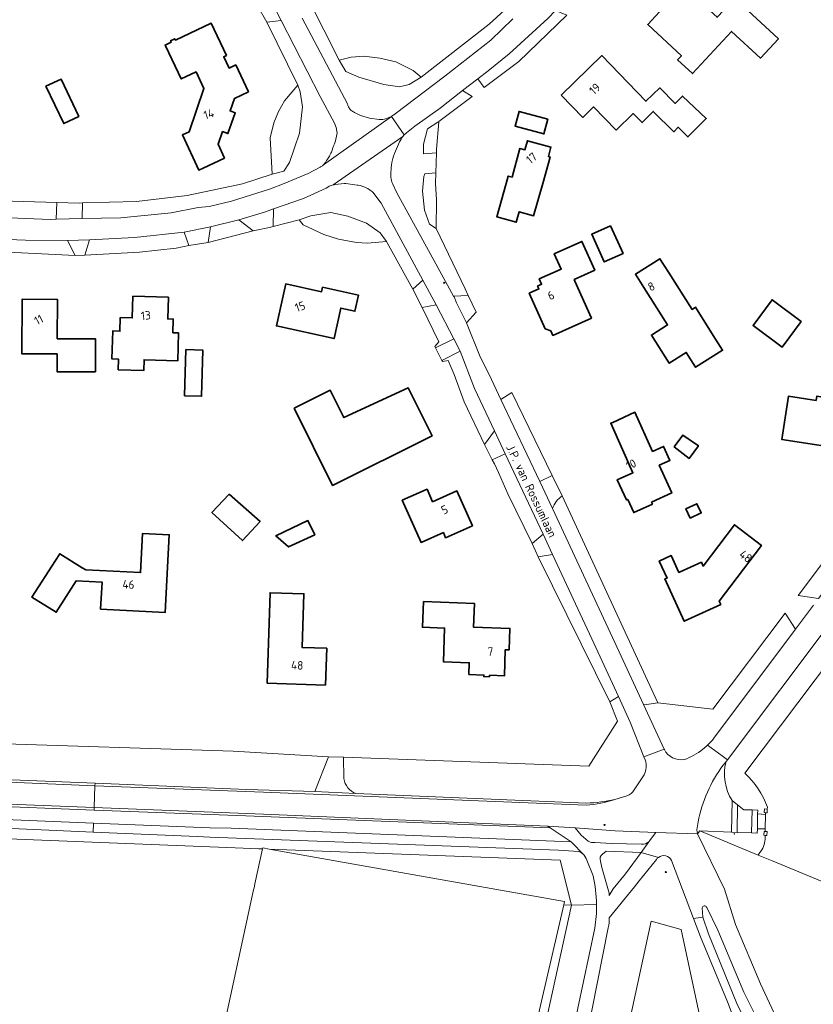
# Model space of a CAD drawing. Header units: metres. Extents: x 140853 to 145288, y 474558 to 480269.
# Tile 91 of 256: x 141549 to 141717, y 477326 to 477535. Entities that reach past the tile are written whole.
import ezdxf
from ezdxf.enums import TextEntityAlignment as Align

# ---------------------------------------------------------------- set-up
doc = ezdxf.new("R2010")
doc.units = ezdxf.units.M
doc.header["$MEASUREMENT"] = 0
for name, color, linetype, lineweight in [('B-WE-GR-BEPLANTING_CULTUUR_BOSPLANTSOEN-G', 90, 'GR-PLANTSOEN', 18), ('B-WE-GR-BEPLANTING_CULTUUR_HEESTERS-G', 90, 'Continuous', 18), ('B-WE-GR-BOS_LOOF-G', 40, 'Continuous', 13), ('B-WE-GR-BOUWLAND-G', 80, 'Continuous', 13), ('B-WE-GR-GRAS-G', 60, 'Continuous', 13), ('B-WE-GR-GRAS_KRUIDENRIJK-G', 80, 'Continuous', 18), ('B-WE-IE-TERREINAFSCHEIDING_KUNSTMATIG_HEKWERK-G', 20, 'IE-TERREINAFSCHEIDING-KUNSTMATIG', 18), ('B-WE-IE-TERREINAFSCHEIDING_KUNSTMATIG_MUUR-G', 90, 'IE-TERREINAFSCHEIDING-KUNSTMATIG-DICHT', 18), ('B-WE-KL-WATER_BRANDLEIDING_PUT-S', 150, 'Continuous', 18), ('B-WE-OG-BEBOUWING-G', 7, 'Continuous', 35), ('B-WE-OG-BEBOUWING_HUISNUMMER-T18', 10, 'Continuous', 18), ('B-WE-OG-BEBOUWING_STRAATNAAM-T18', 10, 'Continuous', 18), ('B-WE-OG-TERREIN_ERF-G', 7, 'Continuous', 18), ('B-WE-VH-ONVERHARD-G', 252, 'Continuous', 18), ('B-WE-VH-VERHARDING_ASFALT-G', 252, 'Continuous', 18), ('B-WE-VH-VERHARDING_HALFVERHARDING-G', 252, 'Continuous', 18), ('B-WE-VH-VERHARDING_HALFVERHARDING_GRIND-G', 252, 'Continuous', 18), ('B-WE-VH-VERHARDING_OPEN-G', 252, 'Continuous', 18), ('B-WE-VH-VERHARDING_SIERBESTRATING-G', 252, 'Continuous', 18), ('B-WE-VH-VERHARDING_STRAATBAKSTEEN-G', 252, 'Continuous', 18), ('B-WE-VH-VERHARDING_TEGEL-G', 252, 'Continuous', 18), ('X-XX-XX-ALGEMEEN-S', 7, 'Continuous', 18)]:
    doc.layers.add(name, color=color, linetype=linetype, lineweight=lineweight)
doc.styles.add('NLCS-ISO', font='txt')
doc.linetypes.add('GR-PLANTSOEN', pattern='A,0,[179,NLCS.shx,S=2,R=0,X=0,Y=0],-4', length=4)
doc.linetypes.add('IE-TERREINAFSCHEIDING-KUNSTMATIG', pattern='A,4,[82,NLCS.shx,S=0.75,R=90,X=0,Y=0],4,-2', length=10)
doc.linetypes.add('IE-TERREINAFSCHEIDING-KUNSTMATIG-DICHT', pattern='A,8,-1,[82,NLCS.shx,S=0.75,R=90,X=0,Y=0],-1', length=10)

# ---------------------------------------------------------------- blocks, each defined once
blk = doc.blocks.new('SIE-WEG_AFVALBAK_TYPE_01')
for radius in [0.25, 0.156]:
    blk.add_circle((0, 0), radius)
blk = doc.blocks.new('SIE-WEG_STRAATPOT_BRANDKRAAN-SO')
blk.add_ellipse((0, 0), major_axis=(-0.729, 0), ratio=0.685994)
at = {"style": 'NLCS-ISO'}
blk.add_text('BR', height=0.4, dxfattribs=at).set_placement((-0.3, -0.2))

msp = doc.modelspace()

# ---------------------------------------------------------------- linework, layer by layer
at = {"layer": 'B-WE-GR-BEPLANTING_CULTUUR_BOSPLANTSOEN-G', "ltscale": 0.2, "flags": 128}
msp.add_lwpolyline([(141860.655, 477284.693), (141861.469, 477292.98), (141708.421, 477356.434), (141705.548, 477357.625), (141693.194, 477362.747), (141692.706, 477362.114), (141698.472, 477350.358), (141700.799, 477342.885), (141706.048, 477330.332), (141714.147, 477313.01), (141722.145, 477298.871), (141730.14, 477286.686), (141738.893, 477274.519), (141749.821, 477261.227), (141759.469, 477251.101), (141760.758, 477250), (141772.782, 477239.731), (141772.782, 477239.731, 0.005233), (141805.732, 477214.744), (141805.732, 477214.744, 0.0609419), (141833.496, 477197.908), (141833.496, 477197.908), (141843.708, 477192.173), (141844.154, 477193.942), (141856.795, 477245.428), (141857.244, 477250), (141860.655, 477284.693)], format="xyb", close=True, dxfattribs=at)
at = {"layer": 'B-WE-GR-BEPLANTING_CULTUUR_HEESTERS-G', "ltscale": 0.2, "flags": 128}
for points in [[(141616.721, 477526.168), (141618.091, 477523.792), (141620.843, 477522.613), (141626.2, 477520.991), (141629.493, 477520.549), (141631.557, 477520.991), (141634.126, 477522.593), (141632.379, 477524.005), (141628.704, 477525.8), (141625.338, 477526.622), (141621.899, 477527.049), (141619.269, 477526.849), (141616.721, 477526.168)], [(141608.949, 477516.322), (141608.458, 477519.468), (141607.926, 477520.876), (141605.092, 477517.542), (141603.796, 477515.305), (141602.806, 477512.917), (141602.091, 477509.679), (141602.519, 477502.002), (141604.969, 477502.659), (141606.149, 477504.478), (141608.311, 477510.67), (141608.949, 477516.322)], [(141637.867, 477513.095), (141637.602, 477513.029), (141635.44, 477511.604), (141634.604, 477508.36), (141634.555, 477506.296), (141637.346, 477506.508), (141637.37, 477507.285), (141637.867, 477513.095)], [(141637.147, 477500), (141637.216, 477502.262), (141634.899, 477502.069), (141634.653, 477501.48), (141634.359, 477498.433), (141634.801, 477494.403), (141635.882, 477491.405), (141637.299, 477490.46), (141637.292, 477490.475), (141637.354, 477496.537), (141637.147, 477500)], [(141625.414, 477489.586), (141622.465, 477491.651), (141618.533, 477493.075), (141614.945, 477493.862), (141610.719, 477493.174), (141608.222, 477492.291), (141609.062, 477491.282), (141613.469, 477489.182), (141616.578, 477488.202), (141620.406, 477487.521), (141622.675, 477487.41), (141626.764, 477487.699), (141625.414, 477489.586)]]:
    msp.add_lwpolyline(points, close=True, dxfattribs=at)
at = {"layer": 'B-WE-GR-BOS_LOOF-G', "ltscale": 0.2, "flags": 128}
msp.add_lwpolyline([(141571.376, 477224.742), (141598.552, 477350.235), (141598.649, 477350.683), (141598.718, 477351.003), (141598.825, 477351.499), (141600.435, 477358.931), (141599.661, 477358.96), (141594.665, 477359.149), (141500.099, 477362.878)], dxfattribs=at)
for points in [[(141601.862, 477358.877), (141664.506, 477347.746), (141664.353, 477347.087), (141665.989, 477346.989), (141663.592, 477356.541), (141601.862, 477358.877)], [(141702.693, 477190.246), (141662.476, 477237.209), (141660.775, 477241.291), (141661.839, 477246.218), (141682.874, 477343.619), (141689.273, 477341.811), (141693.366, 477322.703), (141698.724, 477309.606), (141706.463, 477292.937), (141718.568, 477275.872), (141738.808, 477249.876), (141787.624, 477202.251), (141805.087, 477191.569), (141805.219, 477187.732), (141715.502, 477185.399), (141713.673, 477185.351), (141702.693, 477190.246)]]:
    msp.add_lwpolyline(points, close=True, dxfattribs=at)
msp.add_lwpolyline([(141701.679, 477319.588), (141699.041, 477326.481), (141693.35, 477340.309), (141691.879, 477344.167), (141691.879, 477344.167), (141687.19, 477356.462), (141687.19, 477356.462, 0.4823751), (141684.419, 477357.104), (141684.419, 477357.104, 0.0811398), (141684.03, 477356.679), (141684.03, 477356.679), (141680.352, 477352.136), (141679.321, 477350.861), (141673.995, 477344.276), (141673.995, 477344.276, -0.0491322), (141673.784, 477342.219), (141673.784, 477342.219), (141662.418, 477284.917)], format="xyb", dxfattribs=at)
msp.add_lwpolyline([(141658.938, 477285.549), (141670.923, 477342.098), (141670.923, 477342.098, 0.04375), (141671.29, 477347.151), (141671.29, 477347.151), (141665.989, 477346.989), (141652.762, 477286.701), (141650.42, 477275.706), (141645.669, 477250), (141642.383, 477232.25), (141631.583, 477184.357), (141628.569, 477173.005), (141636.532, 477170.891), (141649.512, 477240.897), (141651.429, 477250), (141658.938, 477285.549)], format="xyb", close=True, dxfattribs=at)
at = {"layer": 'B-WE-GR-BOUWLAND-G', "ltscale": 0.2, "flags": 128}
msp.add_lwpolyline([(141702.693, 477190.246), (141713.673, 477185.351), (141715.502, 477185.399), (141805.219, 477187.732), (141805.087, 477191.569), (141787.624, 477202.251), (141738.808, 477249.876), (141718.568, 477275.872), (141706.463, 477292.937), (141698.724, 477309.606), (141693.366, 477322.703), (141689.273, 477341.811), (141682.874, 477343.619), (141661.839, 477246.218), (141660.775, 477241.291), (141662.476, 477237.209), (141702.693, 477190.246)], close=True, dxfattribs=at)
at = {"layer": 'B-WE-GR-GRAS-G', "ltscale": 0.2, "flags": 128}
for points in [[(141598.718, 477351.003), (141598.649, 477350.683), (141598.552, 477350.235), (141571.376, 477224.742), (141587.049, 477218.761), (141591.055, 477215.089), (141599.749, 477207.12), (141604.776, 477184.63), (141606.738, 477178.802), (141607.311, 477177.097), (141611.681, 477164.114), (141619.394, 477153.277), (141623.898, 477172.693), (141624.237, 477174.155), (141664.353, 477347.087), (141664.506, 477347.746), (141601.862, 477358.877), (141600.477, 477359.123), (141600.435, 477358.931), (141598.825, 477351.499), (141598.718, 477351.003)], [(141665.989, 477346.989), (141664.353, 477347.087), (141624.237, 477174.155), (141628.569, 477173.005), (141631.583, 477184.357), (141642.383, 477232.25), (141645.669, 477250), (141650.42, 477275.706), (141652.762, 477286.701), (141665.989, 477346.989)]]:
    msp.add_lwpolyline(points, close=True, dxfattribs=at)
at = {"layer": 'B-WE-GR-GRAS_KRUIDENRIJK-G', "ltscale": 0.2, "flags": 128}
for points in [[(141651.748, 477536.8), (141648.525, 477533.847), (141634.126, 477522.593), (141631.557, 477520.991), (141629.493, 477520.549), (141626.2, 477520.991), (141620.843, 477522.613), (141618.091, 477523.792), (141616.721, 477526.168), (141593.913, 477571.262)], [(141608.849, 477535.076), (141618.435, 477516.94), (141618.508, 477516.676), (141618.555, 477516.547), (141618.669, 477516.297), (141618.809, 477516.061), (141618.888, 477515.948), (141619.063, 477515.737), (141619.259, 477515.545), (141619.364, 477515.457), (141619.588, 477515.298), (141619.705, 477515.227), (141619.922, 477515.118), (141621.22, 477514.427), (141623.118, 477513.854), (141625.196, 477513.571), (141625.582, 477513.586), (141625.967, 477513.63), (141626.346, 477513.702), (141626.534, 477513.749), (141626.72, 477513.803), (141627.085, 477513.931), (141627.439, 477514.086), (141627.781, 477514.266), (141627.947, 477514.366), (141628.266, 477514.584), (141628.546, 477514.805), (141639.133, 477522.806), (141639.133, 477522.806), (141648.88, 477530.418), (141653.561, 477534.971)], [(141526.952, 477365.904), (141564.594, 477364.405), (141589.344, 477363.419), (141593.778, 477363.339), (141665.895, 477360.435), (141661.469, 477363.41), (141596.891, 477365.919), (141564.696, 477367.142), (141515.87, 477369.083)]]:
    msp.add_lwpolyline(points, dxfattribs=at)
for points in [[(141664.979, 477535.711), (141662.594, 477536.747), (141660.991, 477535.008), (141652.763, 477527.523), (141648.3, 477523.911), (141646.097, 477522.204), (141647.484, 477520.417), (141654.81, 477525.931), (141664.979, 477535.711)], [(141612.651, 477518.487), (141604.374, 477534.617), (141601.362, 477534.228), (141607.926, 477520.876), (141608.458, 477519.468), (141608.949, 477516.322), (141608.311, 477510.67), (141606.149, 477504.478), (141604.969, 477502.659), (141602.519, 477502.002), (141596.212, 477499.992), (141584.461, 477497.478), (141573.694, 477496.232), (141562.28, 477495.895), (141562.163, 477492.578), (141570.346, 477492.772), (141581.042, 477493.829), (141586.76, 477494.906), (141589.129, 477495.175), (141593.847, 477496.314), (141602.104, 477498.91), (141605.049, 477500), (141610.107, 477502.179), (141612.636, 477503.462), (141612.772, 477503.54), (141613.03, 477503.713), (141613.153, 477503.808), (141613.386, 477504.016), (141613.598, 477504.244), (141613.788, 477504.491), (141613.875, 477504.62), (141614.029, 477504.891), (141614.242, 477505.186), (141614.376, 477505.387), (141614.627, 477505.802), (141614.743, 477506.015), (141614.956, 477506.451), (141615.053, 477506.673), (141615.226, 477507.126), (141615.372, 477507.588), (141615.58, 477508.132), (141615.69, 477508.448), (141615.889, 477509.086), (141615.978, 477509.409), (141616.136, 477510.059), (141616.266, 477510.715), (141616.059, 477511.915), (141615.681, 477512.845), (141612.651, 477518.487)], [(141637.299, 477490.46), (141635.882, 477491.405), (141634.801, 477494.403), (141634.359, 477498.433), (141634.653, 477501.48), (141634.899, 477502.069), (141637.216, 477502.262), (141637.346, 477506.508), (141634.555, 477506.296), (141634.604, 477508.36), (141635.44, 477511.604), (141637.602, 477513.029), (141637.867, 477513.095), (141637.875, 477513.183), (141644.928, 477518.492), (141642.89, 477519.718), (141638.109, 477516.014), (141632.72, 477512.21), (141631.309, 477511.083), (141630.972, 477510.794), (141630.811, 477510.642), (141630.504, 477510.321), (141630.218, 477509.982), (141629.955, 477509.624), (141629.832, 477509.439), (141629.604, 477509.058), (141629.487, 477508.836), (141628.424, 477506.359), (141628.238, 477505.838), (141628.08, 477505.307), (141628.012, 477505.039), (141627.895, 477504.498), (141627.807, 477503.952), (141627.748, 477503.402), (141627.719, 477502.912), (141627.675, 477502.478), (141627.663, 477502.261), (141627.662, 477501.825), (141627.689, 477501.39), (141627.745, 477500.958), (141627.784, 477500.743), (141627.883, 477500.318), (141628.033, 477500), (141628.957, 477498.036), (141637.215, 477482.995), (141640.978, 477476.141), (141644.063, 477476.295), (141643.406, 477477.67), (141637.299, 477490.46)], [(141623.816, 477498.204), (141623.478, 477498.472), (141623.3, 477498.598), (141623.118, 477498.719), (141622.744, 477498.942), (141622.551, 477499.044), (141622.156, 477499.229), (141621.75, 477499.388), (141621.543, 477499.457), (141621.124, 477499.574), (141620.697, 477499.664), (141620.481, 477499.698), (141620.048, 477499.745), (141618.078, 477500), (141618.047, 477500.004), (141617.819, 477500.007), (141617.744, 477500), (141615.88, 477499.826), (141615.618, 477499.779), (141615.441, 477499.738), (141615.093, 477499.635), (141614.754, 477499.505), (141614.589, 477499.43), (141614.268, 477499.261), (141613.961, 477499.067), (141609.132, 477496.87), (141602.758, 477494.637), (141602.682, 477490.895), (141608.222, 477492.291), (141610.719, 477493.174), (141614.945, 477493.862), (141618.533, 477493.075), (141622.465, 477491.651), (141625.414, 477489.586), (141626.764, 477487.699), (141632.353, 477477.595), (141634.466, 477479.5), (141625.585, 477495.855), (141623.816, 477498.204)], [(141556.78, 477496.014), (141521.35, 477497.058), (141521.234, 477493.767), (141526.043, 477493.577), (141555.371, 477492.417), (141556.654, 477492.447), (141556.78, 477496.014)], [(141598.446, 477490.005), (141595.385, 477492.325), (141589.405, 477490.84), (141588.928, 477487.549), (141598.446, 477490.005)], [(141559.07, 477487.919), (141550.142, 477487.991), (141540.87, 477488.378), (141540.755, 477485.775), (141560.688, 477484.739), (141559.07, 477487.919)], [(141583.791, 477489.714), (141573.275, 477488.604), (141563.767, 477488.052), (141562.718, 477484.809), (141574.344, 477485.475), (141582.101, 477486.322), (141584.79, 477486.891), (141583.791, 477489.714)], [(141637.307, 477474.268), (141634.29, 477473.71), (141637.857, 477466.487), (141636.978, 477465.468), (141637.168, 477465.187), (141641.03, 477467.085), (141637.307, 477474.268)], [(141645.4, 477456.567), (141642.397, 477464.448), (141638.507, 477462.479), (141638.707, 477462.289), (141639.806, 477462.518), (141641.077, 477459.551), (141643.219, 477453.705), (141647.549, 477444.691), (141649.615, 477447.571), (141645.4, 477456.567)], [(141653.334, 477455.694), (141650.99, 477454.224), (141659.248, 477436.851), (141661.916, 477438.109), (141653.334, 477455.694)], [(141741.153, 477442.282), (141739.134, 477446.049), (141714.07, 477412.693), (141718.392, 477412.055), (141741.153, 477442.282)], [(141651.908, 477442.682), (141649.138, 477441.415), (141649.679, 477440.604), (141650.475, 477438.734), (141652.465, 477434.214), (141657.629, 477423.711), (141657.633, 477423.715), (141659.968, 477425.659), (141651.908, 477442.682)], [(141661.964, 477421.377), (141658.92, 477420.893), (141674.098, 477390.103), (141675.929, 477391.249), (141670.274, 477403.436), (141661.964, 477421.377)], [(141614.41, 477378.456), (141594.243, 477379.624), (141541.47, 477381.373), (141539.326, 477377.832), (141536.584, 477374.011), (141564.906, 477372.836), (141597.057, 477371.503), (141611.557, 477371.062), (141614.41, 477378.456)]]:
    msp.add_lwpolyline(points, close=True, dxfattribs=at)
for points in [[(141661.972, 477431.081), (141676.08, 477400.725), (141681.261, 477389.54), (141681.878, 477389.63), (141681.92, 477389.54), (141684.275, 477389.91), (141664.016, 477433.773), (141664.016, 477433.773, 0.1756236), (141661.972, 477431.081)], [(141713.475, 477405.497), (141711.274, 477408.948), (141695.984, 477388.579), (141684.275, 477389.91), (141681.92, 477389.54), (141681.878, 477389.63), (141681.261, 477389.54), (141685.651, 477380.062), (141685.684, 477379.991), (141685.684, 477379.991, 0.3254732), (141689.893, 477377.849), (141689.893, 477377.849, 0.0817705), (141693.842, 477380.04), (141693.842, 477380.04, 0.0236468), (141694.857, 477380.928), (141694.857, 477380.928, 0.0358221), (141696.174, 477382.394), (141696.174, 477382.394), (141713.475, 477405.497)], [(141678.455, 477385.806), (141675.929, 477391.249), (141674.098, 477390.103), (141675.756, 477385.981), (141669.66, 477376.44), (141617.606, 477378.391), (141617.719, 477373.849), (141617.719, 477373.849, 0.2785459), (141620.223, 477370.648), (141620.223, 477370.648), (141669.172, 477368.61), (141669.172, 477368.61, 0.0359684), (141675.2, 477369.373), (141675.2, 477369.373), (141677.709, 477370.212), (141677.709, 477370.212, 0.2051697), (141679.305, 477371.434), (141679.305, 477371.434), (141681.381, 477374.643), (141681.381, 477374.643, 0.2068134), (141681.617, 477377.786), (141681.617, 477377.786), (141681.355, 477378.451), (141678.455, 477385.806)], [(141683.867, 477362.41), (141675.226, 477362.788), (141666.735, 477363.357), (141668.03, 477361.856), (141669.487, 477360.587), (141669.487, 477360.587, 0.1781364), (141670.959, 477360.267), (141670.959, 477360.267), (141674.487, 477360.078), (141680.859, 477359.944), (141680.859, 477359.944, 0.2160944), (141682.369, 477360.421), (141682.369, 477360.421, 0.0326215), (141682.564, 477360.625), (141682.564, 477360.625), (141683.867, 477362.41)], [(141672.14, 477356.355), (141672.43, 477354.963), (141673.949, 477349.565), (141673.956, 477349.013), (141674.844, 477350.463), (141677.466, 477353.637), (141680.784, 477358.184), (141673.362, 477358.478), (141672.528, 477357.812), (141672.528, 477357.812, 0.3305854), (141672.14, 477356.355)]]:
    msp.add_lwpolyline(points, format="xyb", close=True, dxfattribs=at)
for points in [[(141721.502, 477407.657), (141699.071, 477377.842), (141698.838, 477377.532), (141698.763, 477377.432), (141698.763, 477377.432, 0.2098792), (141700.066, 477369.184), (141700.066, 477369.184), (141701.2, 477368.289), (141702.565, 477367.213), (141704.28, 477367.174), (141705.48, 477367.149), (141705.465, 477366.326), (141707.142, 477366.214), (141707.148, 477366.579), (141706.85, 477366.61), (141706.903, 477367.415), (141707.522, 477367.374), (141707.548, 477367.763), (141707.548, 477367.763, 0.1250319), (141702.73, 477374.991), (141702.73, 477374.991), (141725.22, 477404.847)], [(141500.099, 477362.878), (141594.665, 477359.149), (141599.661, 477358.96), (141600.435, 477358.931), (141600.435, 477358.931), (141600.477, 477359.123), (141601.862, 477358.877), (141663.592, 477356.541), (141665.989, 477346.989), (141671.29, 477347.151), (141671.29, 477347.151, 0.0526111), (141670.563, 477353.194), (141670.563, 477353.194), (141669.109, 477356.876), (141668.695, 477357.624), (141668.023, 477358.162), (141667.474, 477358.387), (141663.196, 477358.689), (141589.248, 477361.424), (141586.602, 477361.53), (141564.524, 477362.503), (141500, 477365.347)], [(141711.225, 477311.155), (141702.569, 477328.524), (141702.569, 477328.524), (141697.023, 477341.718), (141694.666, 477346.531), (141694.666, 477346.531, 0.7254032), (141693.698, 477346.409), (141693.698, 477346.409), (141693.846, 477344.425), (141695.065, 477340.905), (141701.077, 477326.163), (141708.814, 477310.041)]]:
    msp.add_lwpolyline(points, format="xyb", dxfattribs=at)
at = {"layer": 'B-WE-IE-TERREINAFSCHEIDING_KUNSTMATIG_HEKWERK-G', "ltscale": 0.2, "flags": 128}
for points in [[(141707.142, 477366.214), (141707.092, 477363.149)], [(141707.092, 477363.149), (141707.083, 477362.627)], [(141705.548, 477357.625), (141705.797, 477357.93)], [(141705.797, 477357.93), (141706.374, 477358.715)]]:
    msp.add_lwpolyline(points, dxfattribs=at)
msp.add_lwpolyline([(141706.374, 477358.715, 0.1232618), (141707.095, 477361.79)], format="xyb", dxfattribs=at)
at = {"layer": 'B-WE-IE-TERREINAFSCHEIDING_KUNSTMATIG_MUUR-G', "ltscale": 0.2, "flags": 128}
msp.add_lwpolyline([(141707.522, 477367.374), (141706.903, 477367.415), (141706.85, 477366.61), (141707.148, 477366.579), (141707.467, 477366.546), (141707.522, 477367.374)], close=True, dxfattribs=at)
for points in [[(141707.095, 477361.79), (141706.78, 477361.805), (141706.833, 477362.643), (141707.083, 477362.627)], [(141707.083, 477362.627), (141707.462, 477362.604), (141707.409, 477361.775), (141707.095, 477361.79)]]:
    msp.add_lwpolyline(points, dxfattribs=at)
at = {"layer": 'B-WE-OG-BEBOUWING-G', "ltscale": 0.2, "flags": 128}
for points in [[(141688.06, 477541.085), (141684.926, 477537.706), (141685.412, 477537.255), (141682.162, 477533.751), (141689.311, 477527.121), (141688.494, 477526.241), (141691.632, 477523.33), (141699.942, 477532.29), (141706.065, 477526.612), (141709.885, 477530.731), (141700.623, 477539.322), (141696.952, 477535.363), (141696.883, 477535.289), (141692.269, 477539.568), (141692.146, 477539.682), (141690.956, 477538.399), (141688.06, 477541.085)], [(141597.463, 477519.487), (141594.75, 477525.173), (141593.351, 477524.505), (141592.206, 477526.906), (141592.793, 477527.186), (141589.52, 477534.045), (141581.966, 477530.441), (141581.824, 477530.739), (141580.939, 477530.317), (141581.081, 477530.019), (141579.755, 477529.386), (141579.914, 477529.053), (141583.186, 477522.193), (141586.336, 477523.696), (141588.016, 477520.176), (141584.887, 477511.007), (141583.438, 477510.328), (141586.924, 477502.884), (141587.829, 477503.308), (141592.367, 477505.433), (141591.006, 477508.337), (141591.964, 477511.028), (141593.094, 477510.623), (141594.667, 477515.007), (141593.551, 477515.42), (141594.514, 477518.079), (141597.463, 477519.487)], [(141663.78, 477518.784), (141668.354, 477514.04), (141670.679, 477516.281), (141675.423, 477511.36), (141679.056, 477514.863), (141680.95, 477512.932), (141683.316, 477515.331), (141687.692, 477511.017), (141688.607, 477511.945), (141690.678, 477509.903), (141694.564, 477513.844), (141689.516, 477518.569), (141687.992, 477517.024), (141684.692, 477520.297), (141681.768, 477517.478), (141672.451, 477527.142), (141663.78, 477518.784)], [(141554.499, 477520.639), (141558.267, 477512.742), (141561.471, 477514.271), (141557.703, 477522.168), (141554.499, 477520.639)], [(141660.985, 477513.666), (141654.878, 477515.323), (141654.03, 477512.197), (141660.137, 477510.54), (141660.985, 477513.666)], [(141652.12, 477500), (141650.161, 477492.951), (141654.269, 477491.801), (141654.897, 477494.044), (141657.94, 477493.192), (141659.872, 477500), (141661.454, 477505.618), (141661.081, 477505.72), (141661.634, 477507.741), (141656.63, 477509.11), (141656.103, 477507.185), (141655.044, 477507.475), (141653.379, 477501.388), (141652.558, 477501.613), (141652.12, 477500)], [(141674.282, 477491.074), (141670.296, 477489.28), (141672.942, 477483.401), (141676.928, 477485.194), (141674.282, 477491.074)], [(141666.515, 477479.701), (141670.91, 477481.679), (141668.175, 477487.758), (141662.337, 477485.13), (141663.798, 477481.884), (141659.138, 477479.787), (141659.651, 477478.647), (141658.794, 477478.261), (141659.061, 477477.666), (141657.027, 477476.751), (141660.405, 477469.244), (141661.595, 477468.817), (141662.039, 477467.829), (141670.204, 477471.503), (141666.685, 477479.323), (141666.515, 477479.701)], [(141686.551, 477481.244), (141684.748, 477484.088), (141679.538, 477480.785), (141681.341, 477477.941), (141686.351, 477470.038), (141682.951, 477467.883), (141686.732, 477461.92), (141690.325, 477464.198), (141692.316, 477461.056), (141698.031, 477464.678), (141696.056, 477467.831), (141692.275, 477473.794), (141691.561, 477473.342), (141686.551, 477481.244)], [(141613.182, 477478.06), (141612.962, 477477.066), (141605.375, 477478.744), (141603.402, 477469.827), (141615.61, 477467.126), (141617.043, 477473.605), (141620.032, 477472.943), (141620.791, 477476.376), (141613.182, 477478.06)], [(141581.433, 477468.388), (141581.506, 477471.271), (141580.317, 477471.31), (141580.461, 477475.915), (141572.946, 477476.132), (141572.815, 477471.534), (141570.257, 477471.608), (141570.175, 477468.709), (141568.676, 477468.752), (141568.507, 477462.835), (141569.886, 477462.795), (141569.821, 477460.526), (141575.247, 477460.37), (141575.312, 477462.639), (141582.447, 477462.436), (141582.626, 477468.336), (141581.433, 477468.388)], [(141556.874, 477463.88), (141556.874, 477460.11), (141564.974, 477460.11), (141564.974, 477467.11), (141556.896, 477467.11), (141556.954, 477475.43), (141549.441, 477475.482), (141549.361, 477463.932), (141556.874, 477463.88)], [(141714.715, 477470.761), (141708.546, 477475.384), (141704.504, 477469.926), (141710.642, 477465.326), (141714.715, 477470.761)], [(141584.156, 477464.807), (141583.888, 477455.021), (141587.507, 477454.921), (141587.775, 477464.708), (141584.156, 477464.807)], [(141607.153, 477452.393), (141615.286, 477436.016), (141636.405, 477446.505), (141631.328, 477456.729), (141617.702, 477450.395), (141614.818, 477456.2), (141607.153, 477452.393)], [(141717.881, 477454.025), (141711.995, 477454.926), (141710.594, 477445.777), (141724.907, 477443.585), (141725.851, 477449.748), (141725.89, 477450.004), (141729.602, 477449.435), (141730.172, 477453.162), (141729.905, 477453.203), (141729.765, 477452.289), (141720.807, 477453.661), (141720.931, 477454.471), (141718.018, 477454.917), (141717.881, 477454.025)], [(141674.721, 477449.365), (141674.294, 477449.171), (141679.013, 477438.692), (141675.704, 477437.195), (141677.639, 477432.916), (141677.907, 477433.037), (141679.175, 477430.261), (141683.132, 477432.054), (141682.954, 477432.448), (141687.252, 477434.397), (141684.582, 477440.288), (141686.843, 477441.312), (141685.507, 477444.259), (141683.2, 477443.214), (141679.442, 477451.505), (141674.721, 477449.365)], [(141687.797, 477444.166), (141690.962, 477441.74), (141692.915, 477444.432), (141689.631, 477446.681), (141687.797, 477444.166)], [(141593.365, 477434.172), (141589.709, 477430.255), (141596.175, 477424.312), (141599.909, 477428.351), (141593.365, 477434.172)], [(141644.958, 477427.429), (141641.668, 477434.83), (141636.516, 477432.539), (141635.336, 477435.193), (141630.089, 477432.86), (141634.069, 477423.909), (141638.799, 477426.012), (141639.289, 477424.909), (141644.958, 477427.429)], [(141691.181, 477429.088), (141693.522, 477430.185), (141692.588, 477432.134), (141690.264, 477431.044), (141691.181, 477429.088)], [(141611.538, 477425.528), (141610.085, 477428.556), (141603.28, 477425.339), (141605.935, 477422.96), (141611.538, 477425.528)], [(141562.195, 477418.5), (141557.432, 477421.501), (141556.537, 477420.08), (141551.529, 477412.295), (141556.697, 477409.116), (141560.923, 477415.78), (141566.398, 477415.497), (141566.103, 477409.793), (141579.806, 477409.084), (141580.657, 477425.532), (141574.996, 477425.825), (141574.565, 477417.509), (141562.927, 477418.111), (141562.195, 477418.5)], [(141688.781, 477417.525), (141687.137, 477421.125), (141684.607, 477419.97), (141686.252, 477416.369), (141685.811, 477416.168), (141689.915, 477407.185), (141697.647, 477410.717), (141697.303, 477411.47), (141706.268, 477423.293), (141700.528, 477427.646), (141693.904, 477418.911), (141693.543, 477419.7), (141688.911, 477417.584), (141688.781, 477417.525)], [(141613.818, 477393.663), (141614.067, 477401.491), (141608.844, 477401.657), (141609.205, 477413.02), (141602.041, 477413.248), (141601.43, 477394.057), (141613.818, 477393.663)], [(141634.563, 477411.363), (141634.367, 477405.917), (141639.064, 477405.748), (141638.806, 477398.612), (141644.303, 477398.414), (141644.212, 477395.916), (141647.39, 477395.801), (141647.378, 477395.471), (141648.578, 477395.428), (141648.59, 477395.758), (141651.777, 477395.657), (141651.936, 477401.154), (141652.736, 477401.131), (141652.913, 477405.663), (141645.224, 477405.936), (141645.386, 477410.973), (141634.563, 477411.363)]]:
    msp.add_lwpolyline(points, close=True, dxfattribs=at)
at = {"layer": 'B-WE-OG-TERREIN_ERF-G', "ltscale": 0.2, "flags": 128}
for points in [[(141593.913, 477571.262), (141616.721, 477526.168), (141619.269, 477526.849), (141621.899, 477527.049), (141625.338, 477526.622), (141628.704, 477525.8), (141632.379, 477524.005), (141634.126, 477522.593), (141648.525, 477533.847), (141651.748, 477536.8)], [(141521.35, 477497.058), (141556.78, 477496.014), (141561.57, 477495.873), (141562.28, 477495.895), (141573.694, 477496.232), (141584.461, 477497.478), (141596.212, 477499.992), (141602.519, 477502.002), (141602.091, 477509.679), (141602.806, 477512.917), (141603.796, 477515.305), (141605.092, 477517.542), (141607.926, 477520.876), (141601.362, 477534.228), (141599.159, 477538.089)], [(141664.979, 477535.711), (141654.81, 477525.931), (141647.484, 477520.417), (141646.097, 477522.204), (141642.89, 477519.718), (141644.928, 477518.492), (141637.875, 477513.183), (141637.867, 477513.095), (141637.37, 477507.285), (141637.346, 477506.508), (141637.216, 477502.262), (141637.147, 477500), (141637.354, 477496.537), (141637.292, 477490.475), (141637.299, 477490.46), (141643.406, 477477.67), (141644.063, 477476.295), (141645.743, 477472.775), (141643.716, 477470.479), (141646.639, 477463.266), (141648.527, 477459.558), (141650.99, 477454.224), (141653.334, 477455.694), (141661.916, 477438.109), (141664.016, 477433.773), (141684.275, 477389.91), (141695.984, 477388.579), (141711.274, 477408.948), (141713.475, 477405.497), (141717.309, 477410.616)], [(141541.47, 477381.373), (141594.243, 477379.624), (141614.41, 477378.456), (141617.606, 477378.391), (141669.66, 477376.44), (141675.756, 477385.981), (141674.098, 477390.103), (141658.92, 477420.893), (141657.629, 477423.711), (141652.465, 477434.214), (141650.475, 477438.734), (141649.679, 477440.604), (141649.138, 477441.415), (141647.549, 477444.691), (141647.549, 477444.691), (141643.219, 477453.705), (141641.077, 477459.551), (141639.806, 477462.518), (141638.707, 477462.289), (141638.507, 477462.479), (141637.168, 477465.187), (141636.978, 477465.468), (141637.857, 477466.487), (141634.29, 477473.71), (141632.353, 477477.595), (141626.764, 477487.699), (141622.675, 477487.41), (141620.406, 477487.521), (141616.578, 477488.202), (141613.469, 477489.182), (141609.062, 477491.282), (141608.222, 477492.291), (141602.682, 477490.895), (141601.924, 477490.704), (141598.446, 477490.005), (141588.928, 477487.549), (141584.79, 477486.891), (141582.101, 477486.322), (141574.344, 477485.475), (141562.718, 477484.809), (141560.688, 477484.739), (141540.755, 477485.775)], [(141718.392, 477412.055), (141714.07, 477412.693), (141739.134, 477446.049)]]:
    msp.add_lwpolyline(points, dxfattribs=at)
for points in [[(141688.494, 477526.241), (141689.311, 477527.121), (141682.162, 477533.751), (141685.412, 477537.255), (141684.926, 477537.706), (141688.06, 477541.085), (141690.956, 477538.399), (141692.146, 477539.682), (141692.269, 477539.568), (141696.883, 477535.289), (141696.952, 477535.363), (141700.623, 477539.322), (141709.885, 477530.731), (141706.065, 477526.612), (141699.942, 477532.29), (141691.632, 477523.33), (141688.494, 477526.241)], [(141579.914, 477529.053), (141579.755, 477529.386), (141581.081, 477530.019), (141580.939, 477530.317), (141581.824, 477530.739), (141581.966, 477530.441), (141589.52, 477534.045), (141592.793, 477527.186), (141592.206, 477526.906), (141593.351, 477524.505), (141594.75, 477525.173), (141597.463, 477519.487), (141594.514, 477518.079), (141593.551, 477515.42), (141594.667, 477515.007), (141593.094, 477510.623), (141591.964, 477511.028), (141591.006, 477508.337), (141592.367, 477505.433), (141587.829, 477503.308), (141586.924, 477502.884), (141583.438, 477510.328), (141584.887, 477511.007), (141588.016, 477520.176), (141586.336, 477523.696), (141583.186, 477522.193), (141579.914, 477529.053)], [(141668.354, 477514.04), (141663.78, 477518.784), (141672.451, 477527.142), (141681.768, 477517.478), (141684.692, 477520.297), (141687.992, 477517.024), (141689.516, 477518.569), (141694.564, 477513.844), (141690.678, 477509.903), (141688.607, 477511.945), (141687.692, 477511.017), (141683.316, 477515.331), (141680.95, 477512.932), (141679.056, 477514.863), (141675.423, 477511.36), (141670.679, 477516.281), (141668.354, 477514.04)], [(141554.499, 477520.639), (141557.703, 477522.168), (141561.471, 477514.271), (141558.267, 477512.742), (141554.499, 477520.639)], [(141660.137, 477510.54), (141654.03, 477512.197), (141654.878, 477515.323), (141660.985, 477513.666), (141660.137, 477510.54)], [(141657.94, 477493.192), (141654.897, 477494.044), (141654.269, 477491.801), (141650.161, 477492.951), (141652.12, 477500), (141652.558, 477501.613), (141653.379, 477501.388), (141655.044, 477507.475), (141656.103, 477507.185), (141656.63, 477509.11), (141661.634, 477507.741), (141661.081, 477505.72), (141661.454, 477505.618), (141659.872, 477500), (141657.94, 477493.192)], [(141676.928, 477485.194), (141672.942, 477483.401), (141670.296, 477489.28), (141674.282, 477491.074), (141676.928, 477485.194)], [(141666.515, 477479.701), (141666.685, 477479.323), (141670.204, 477471.503), (141662.039, 477467.829), (141661.595, 477468.817), (141660.405, 477469.244), (141657.027, 477476.751), (141659.061, 477477.666), (141658.794, 477478.261), (141659.651, 477478.647), (141659.138, 477479.787), (141663.798, 477481.884), (141662.337, 477485.13), (141668.175, 477487.758), (141670.91, 477481.679), (141666.515, 477479.701)], [(141696.056, 477467.831), (141698.031, 477464.678), (141692.316, 477461.056), (141690.325, 477464.198), (141686.732, 477461.92), (141682.951, 477467.883), (141686.351, 477470.038), (141681.341, 477477.941), (141679.538, 477480.785), (141684.748, 477484.088), (141686.551, 477481.244), (141691.561, 477473.342), (141692.275, 477473.794), (141696.056, 477467.831)], [(141605.375, 477478.744), (141612.962, 477477.066), (141613.182, 477478.06), (141620.791, 477476.376), (141620.032, 477472.943), (141617.043, 477473.605), (141615.61, 477467.126), (141603.402, 477469.827), (141605.375, 477478.744)], [(141568.676, 477468.752), (141570.175, 477468.709), (141570.257, 477471.608), (141572.815, 477471.534), (141572.946, 477476.132), (141580.461, 477475.915), (141580.317, 477471.31), (141581.506, 477471.271), (141581.433, 477468.388), (141582.626, 477468.336), (141582.447, 477462.436), (141575.312, 477462.639), (141575.247, 477460.37), (141569.821, 477460.526), (141569.886, 477462.795), (141568.507, 477462.835), (141568.676, 477468.752)], [(141549.441, 477475.482), (141556.954, 477475.43), (141556.896, 477467.11), (141564.974, 477467.11), (141564.974, 477460.11), (141556.874, 477460.11), (141556.874, 477463.88), (141549.361, 477463.932), (141549.441, 477475.482)], [(141708.546, 477475.384), (141714.715, 477470.761), (141710.642, 477465.326), (141704.504, 477469.926), (141708.546, 477475.384)], [(141584.156, 477464.807), (141587.775, 477464.708), (141587.507, 477454.921), (141583.888, 477455.021), (141584.156, 477464.807)], [(141711.995, 477454.926), (141717.881, 477454.025), (141718.018, 477454.917), (141720.931, 477454.471), (141720.807, 477453.661), (141729.765, 477452.289), (141729.905, 477453.203), (141730.172, 477453.162), (141729.602, 477449.435), (141725.89, 477450.004), (141725.851, 477449.748), (141724.907, 477443.585), (141710.594, 477445.777), (141711.995, 477454.926)], [(141683.2, 477443.214), (141685.507, 477444.259), (141686.843, 477441.312), (141684.582, 477440.288), (141687.252, 477434.397), (141682.954, 477432.448), (141683.132, 477432.054), (141679.175, 477430.261), (141677.907, 477433.037), (141677.639, 477432.916), (141675.704, 477437.195), (141679.013, 477438.692), (141674.294, 477449.171), (141674.721, 477449.365), (141679.442, 477451.505), (141683.2, 477443.214)], [(141692.915, 477444.432), (141690.962, 477441.74), (141687.797, 477444.166), (141689.631, 477446.681), (141692.915, 477444.432)], [(141593.365, 477434.172), (141599.909, 477428.351), (141596.175, 477424.312), (141589.709, 477430.255), (141593.365, 477434.172)], [(141630.089, 477432.86), (141635.336, 477435.193), (141636.516, 477432.539), (141641.668, 477434.83), (141644.958, 477427.429), (141639.289, 477424.909), (141638.799, 477426.012), (141634.069, 477423.909), (141630.089, 477432.86)], [(141693.522, 477430.185), (141691.181, 477429.088), (141690.264, 477431.044), (141692.588, 477432.134), (141693.522, 477430.185)], [(141610.085, 477428.556), (141611.538, 477425.528), (141605.935, 477422.96), (141603.28, 477425.339), (141610.085, 477428.556)], [(141574.996, 477425.825), (141580.657, 477425.532), (141579.806, 477409.084), (141566.103, 477409.793), (141566.398, 477415.497), (141560.923, 477415.78), (141556.697, 477409.116), (141551.529, 477412.295), (141556.537, 477420.08), (141557.432, 477421.501), (141562.195, 477418.5), (141562.927, 477418.111), (141574.565, 477417.509), (141574.996, 477425.825)], [(141688.781, 477417.525), (141688.911, 477417.584), (141693.543, 477419.7), (141693.904, 477418.911), (141700.528, 477427.646), (141706.268, 477423.293), (141697.303, 477411.47), (141697.647, 477410.717), (141689.915, 477407.185), (141685.811, 477416.168), (141686.252, 477416.369), (141684.607, 477419.97), (141687.137, 477421.125), (141688.781, 477417.525)], [(141602.041, 477413.248), (141609.205, 477413.02), (141608.844, 477401.657), (141614.067, 477401.491), (141613.818, 477393.663), (141601.43, 477394.057), (141602.041, 477413.248)], [(141639.064, 477405.748), (141634.367, 477405.917), (141634.563, 477411.363), (141645.386, 477410.973), (141645.224, 477405.936), (141652.913, 477405.663), (141652.736, 477401.131), (141651.936, 477401.154), (141651.777, 477395.657), (141648.59, 477395.758), (141648.578, 477395.428), (141647.378, 477395.471), (141647.39, 477395.801), (141644.212, 477395.916), (141644.303, 477398.414), (141638.806, 477398.612), (141639.064, 477405.748)], [(141707.092, 477363.149), (141707.142, 477366.214), (141705.465, 477366.326), (141705.409, 477363.213), (141707.092, 477363.149)], [(141707.095, 477361.79), (141707.409, 477361.775), (141707.462, 477362.604), (141707.083, 477362.627), (141706.833, 477362.643), (141706.78, 477361.805), (141707.095, 477361.79)]]:
    msp.add_lwpolyline(points, close=True, dxfattribs=at)
msp.add_lwpolyline([(141875.785, 477419.759), (141799.367, 477437.844), (141767.554, 477461.012), (141725.22, 477404.847), (141702.73, 477374.991), (141702.73, 477374.991, -0.1250319), (141707.548, 477367.763), (141707.548, 477367.763), (141707.522, 477367.374), (141707.467, 477366.546), (141707.148, 477366.579), (141707.142, 477366.214), (141707.092, 477363.149), (141707.083, 477362.627), (141707.462, 477362.604), (141707.409, 477361.775), (141707.095, 477361.79), (141707.095, 477361.79, -0.1232618), (141706.374, 477358.715), (141706.374, 477358.715), (141705.797, 477357.93), (141705.548, 477357.625), (141708.421, 477356.434), (141861.469, 477292.98)], format="xyb", dxfattribs=at)
msp.add_lwpolyline([(141705.797, 477357.93), (141706.374, 477358.715), (141706.374, 477358.715, 0.1232618), (141707.095, 477361.79), (141707.095, 477361.79), (141706.78, 477361.805), (141706.833, 477362.643), (141707.083, 477362.627), (141707.092, 477363.149), (141705.409, 477363.213), (141705.392, 477362.267), (141704.193, 477362.314), (141701.094, 477362.436), (141699.945, 477362.481), (141693.194, 477362.747), (141705.548, 477357.625), (141705.797, 477357.93)], format="xyb", close=True, dxfattribs=at)
at = {"layer": 'B-WE-VH-ONVERHARD-G', "ltscale": 0.2, "flags": 128}
for points in [[(141662.418, 477284.917), (141673.784, 477342.219), (141673.784, 477342.219, 0.0491322), (141673.995, 477344.276), (141673.995, 477344.276), (141679.321, 477350.861), (141679.321, 477350.861), (141680.352, 477352.136), (141684.03, 477356.679), (141684.03, 477356.679, -0.0811398), (141684.419, 477357.104), (141684.419, 477357.104), (141680.784, 477358.184), (141682.369, 477360.421), (141682.369, 477360.421, -0.2160944), (141680.859, 477359.944), (141680.859, 477359.944), (141674.487, 477360.078), (141670.959, 477360.267), (141670.959, 477360.267, -0.1781364), (141669.487, 477360.587), (141669.487, 477360.587), (141668.03, 477361.856), (141666.735, 477363.357), (141660.973, 477363.744), (141661.469, 477363.41), (141665.895, 477360.435), (141668.695, 477357.624), (141669.109, 477356.876), (141670.563, 477353.194), (141670.563, 477353.194, -0.0526111), (141671.29, 477347.151), (141671.29, 477347.151, -0.04375), (141670.923, 477342.098), (141670.923, 477342.098), (141658.938, 477285.549)], [(141672.14, 477356.355, -0.3305854), (141672.528, 477357.812)]]:
    msp.add_lwpolyline(points, format="xyb", dxfattribs=at)
for points in [[(141680.784, 477358.184), (141677.466, 477353.637), (141674.844, 477350.463), (141673.956, 477349.013), (141673.949, 477349.565), (141672.43, 477354.963), (141672.14, 477356.355)], [(141672.528, 477357.812), (141673.362, 477358.478), (141680.784, 477358.184)]]:
    msp.add_lwpolyline(points, dxfattribs=at)
at = {"layer": 'B-WE-VH-VERHARDING_ASFALT-G', "ltscale": 0.2, "flags": 128}
msp.add_lwpolyline([(141500, 477365.347), (141564.524, 477362.503), (141564.594, 477364.405), (141526.952, 477365.904)], dxfattribs=at)
msp.add_lwpolyline([(141593.778, 477363.339), (141589.344, 477363.419), (141564.594, 477364.405), (141564.524, 477362.503), (141586.602, 477361.53), (141589.248, 477361.424), (141663.196, 477358.689), (141667.474, 477358.387), (141668.023, 477358.162), (141668.695, 477357.624), (141665.895, 477360.435), (141593.778, 477363.339)], close=True, dxfattribs=at)
at = {"layer": 'B-WE-VH-VERHARDING_HALFVERHARDING-G', "ltscale": 0.2, "flags": 128}
msp.add_lwpolyline([(141617.719, 477373.849), (141617.606, 477378.391), (141614.41, 477378.456), (141611.557, 477371.062), (141620.223, 477370.648), (141620.223, 477370.648, -0.2785459), (141617.719, 477373.849)], format="xyb", close=True, dxfattribs=at)
msp.add_lwpolyline([(141714.147, 477313.01), (141706.048, 477330.332), (141700.799, 477342.885), (141698.472, 477350.358), (141692.706, 477362.114), (141683.867, 477362.41), (141682.564, 477360.625), (141682.564, 477360.625, -0.0326215), (141682.369, 477360.421), (141682.369, 477360.421), (141680.784, 477358.184), (141684.419, 477357.104), (141684.419, 477357.104, -0.4823751), (141687.19, 477356.462), (141687.19, 477356.462), (141691.879, 477344.167), (141693.846, 477344.425), (141693.698, 477346.409), (141693.698, 477346.409, -0.7254032), (141694.666, 477346.531), (141694.666, 477346.531), (141697.023, 477341.718), (141702.569, 477328.524), (141711.225, 477311.155)], format="xyb", dxfattribs=at)
msp.add_lwpolyline([(141708.814, 477310.041), (141701.077, 477326.163), (141695.065, 477340.905), (141695.065, 477340.905), (141693.846, 477344.425), (141691.879, 477344.167), (141693.35, 477340.309), (141699.041, 477326.481), (141701.679, 477319.588)], dxfattribs=at)
at = {"layer": 'B-WE-VH-VERHARDING_HALFVERHARDING_GRIND-G', "ltscale": 0.2, "flags": 128}
for points in [[(141601.891, 477539.455), (141599.159, 477538.089), (141601.362, 477534.228), (141604.374, 477534.617), (141601.891, 477539.455)], [(141602.758, 477494.637), (141601.035, 477494.033), (141595.385, 477492.325), (141598.446, 477490.005), (141601.924, 477490.704), (141602.682, 477490.895), (141602.758, 477494.637)], [(141589.405, 477490.84), (141583.791, 477489.714), (141584.79, 477486.891), (141588.928, 477487.549), (141589.405, 477490.84)], [(141634.466, 477479.5), (141632.353, 477477.595), (141634.29, 477473.71), (141637.307, 477474.268), (141634.466, 477479.5)]]:
    msp.add_lwpolyline(points, close=True, dxfattribs=at)
at = {"layer": 'B-WE-VH-VERHARDING_OPEN-G', "ltscale": 0.2, "flags": 128}
msp.add_lwpolyline([(141562.28, 477495.895), (141561.57, 477495.873), (141556.78, 477496.014), (141556.654, 477492.447), (141562.163, 477492.578), (141562.28, 477495.895)], close=True, dxfattribs=at)
at = {"layer": 'B-WE-VH-VERHARDING_SIERBESTRATING-G', "ltscale": 0.2, "flags": 128}
for points in [[(141340.481, 477376.4), (141340.459, 477375.9), (141347.452, 477375.537), (141384.988, 477373.864), (141414.433, 477372.848), (141421.136, 477372.574), (141469.413, 477370.594), (141486.038, 477370.063), (141492.281, 477369.705), (141499.984, 477369.519), (141515.87, 477369.083), (141564.696, 477367.142), (141564.716, 477367.689), (141515.887, 477369.583), (141500, 477370.019), (141492.301, 477370.205), (141486.06, 477370.563), (141469.429, 477371.094), (141414.452, 477373.348), (141385.009, 477374.364), (141347.476, 477376.036), (141340.481, 477376.4)], [(141600.659, 477366.294), (141564.716, 477367.689), (141564.696, 477367.142), (141596.891, 477365.919), (141661.469, 477363.41), (141660.973, 477363.744), (141600.659, 477366.294)]]:
    msp.add_lwpolyline(points, close=True, dxfattribs=at)
msp.add_lwpolyline([(141536.563, 477373.511), (141564.888, 477372.328), (141564.906, 477372.836), (141536.584, 477374.011)], dxfattribs=at)
msp.add_lwpolyline([(141620.223, 477370.648), (141611.557, 477371.062), (141597.057, 477371.503), (141564.906, 477372.836), (141564.888, 477372.328), (141600.613, 477370.945), (141669.082, 477368.17), (141669.082, 477368.17, 0.0494771), (141675.2, 477369.373), (141675.2, 477369.373, -0.0359684), (141669.172, 477368.61), (141669.172, 477368.61), (141620.223, 477370.648)], format="xyb", close=True, dxfattribs=at)
at = {"layer": 'B-WE-VH-VERHARDING_STRAATBAKSTEEN-G', "ltscale": 0.2, "flags": 128}
for points in [[(141601.891, 477539.455), (141604.374, 477534.617), (141612.651, 477518.487), (141615.681, 477512.845), (141616.059, 477511.915), (141616.266, 477510.715), (141616.136, 477510.059), (141615.978, 477509.409), (141615.889, 477509.086), (141615.69, 477508.448), (141615.58, 477508.132), (141615.372, 477507.588), (141615.226, 477507.126), (141615.053, 477506.673), (141614.956, 477506.451), (141614.743, 477506.015), (141614.627, 477505.802), (141614.376, 477505.387), (141614.242, 477505.186), (141614.029, 477504.891), (141613.875, 477504.62), (141613.788, 477504.491), (141613.598, 477504.244), (141613.386, 477504.016), (141627.781, 477514.266), (141627.439, 477514.086), (141627.085, 477513.931), (141626.72, 477513.803), (141626.534, 477513.749), (141626.346, 477513.702), (141625.967, 477513.63), (141625.582, 477513.586), (141625.196, 477513.571), (141623.118, 477513.854), (141621.22, 477514.427), (141619.922, 477515.118), (141619.705, 477515.227), (141619.588, 477515.298), (141619.364, 477515.457), (141619.259, 477515.545), (141619.063, 477515.737), (141618.888, 477515.948), (141618.809, 477516.061), (141618.669, 477516.297), (141618.555, 477516.547), (141618.508, 477516.676), (141618.435, 477516.94), (141608.849, 477535.076)], [(141653.561, 477534.971), (141648.88, 477530.418), (141639.133, 477522.806), (141628.546, 477514.805), (141628.266, 477514.584), (141627.947, 477514.366), (141627.781, 477514.266), (141630.504, 477510.321), (141630.811, 477510.642), (141630.972, 477510.794), (141631.309, 477511.083), (141632.72, 477512.21), (141638.109, 477516.014), (141642.89, 477519.718), (141646.097, 477522.204), (141648.3, 477523.911), (141652.763, 477527.523), (141660.991, 477535.008)], [(141540.87, 477488.378), (141550.142, 477487.991), (141559.07, 477487.919), (141563.767, 477488.052), (141573.275, 477488.604), (141583.791, 477489.714), (141589.405, 477490.84), (141595.385, 477492.325), (141601.035, 477494.033), (141602.758, 477494.637), (141609.132, 477496.87), (141613.961, 477499.067), (141614.268, 477499.261), (141614.589, 477499.43), (141614.754, 477499.505), (141615.093, 477499.635), (141615.441, 477499.738), (141630.218, 477509.982), (141630.218, 477509.982), (141630.504, 477510.321), (141627.781, 477514.266), (141613.386, 477504.016), (141613.153, 477503.808), (141613.03, 477503.713), (141612.772, 477503.54), (141612.636, 477503.462), (141610.107, 477502.179), (141605.049, 477500), (141602.104, 477498.91), (141593.847, 477496.314), (141589.129, 477495.175), (141586.76, 477494.906), (141581.042, 477493.829), (141570.346, 477492.772), (141562.163, 477492.578), (141556.654, 477492.447), (141555.371, 477492.417), (141526.043, 477493.577)], [(141515.887, 477369.583), (141564.716, 477367.689), (141564.888, 477372.328), (141536.563, 477373.511)]]:
    msp.add_lwpolyline(points, dxfattribs=at)
for points in [[(141650.99, 477454.224), (141648.527, 477459.558), (141646.639, 477463.266), (141643.716, 477470.479), (141641.577, 477474.742), (141641.066, 477475.981), (141640.978, 477476.141), (141637.215, 477482.995), (141628.957, 477498.036), (141628.033, 477500), (141627.883, 477500.318), (141627.784, 477500.743), (141627.745, 477500.958), (141627.689, 477501.39), (141627.662, 477501.825), (141627.663, 477502.261), (141627.675, 477502.478), (141627.719, 477502.912), (141627.748, 477503.402), (141627.807, 477503.952), (141627.895, 477504.498), (141628.012, 477505.039), (141628.08, 477505.307), (141628.238, 477505.838), (141628.424, 477506.359), (141629.487, 477508.836), (141629.604, 477509.058), (141629.832, 477509.439), (141629.955, 477509.624), (141630.218, 477509.982), (141615.441, 477499.738), (141615.618, 477499.779), (141615.88, 477499.826), (141617.744, 477500), (141617.819, 477500.007), (141618.047, 477500.004), (141618.078, 477500), (141620.048, 477499.745), (141620.481, 477499.698), (141620.697, 477499.664), (141621.124, 477499.574), (141621.543, 477499.457), (141621.75, 477499.388), (141622.156, 477499.229), (141622.551, 477499.044), (141622.744, 477498.942), (141623.118, 477498.719), (141623.3, 477498.598), (141623.478, 477498.472), (141623.816, 477498.204), (141625.585, 477495.855), (141634.466, 477479.5), (141637.307, 477474.268), (141641.03, 477467.085), (141642.397, 477464.448), (141645.4, 477456.567), (141649.615, 477447.571), (141651.908, 477442.682), (141659.968, 477425.659), (141661.964, 477421.377), (141670.274, 477403.436), (141675.929, 477391.249), (141678.455, 477385.806), (141681.355, 477378.451), (141685.651, 477380.062), (141681.261, 477389.54), (141676.08, 477400.725), (141661.972, 477431.081), (141659.248, 477436.851), (141650.99, 477454.224)], [(141563.767, 477488.052), (141559.07, 477487.919), (141560.688, 477484.739), (141562.718, 477484.809), (141563.767, 477488.052)], [(141644.063, 477476.295), (141640.978, 477476.141), (141641.066, 477475.981), (141641.577, 477474.742), (141643.716, 477470.479), (141645.743, 477472.775), (141644.063, 477476.295)], [(141649.615, 477447.571), (141647.549, 477444.691), (141649.138, 477441.415), (141651.908, 477442.682), (141649.615, 477447.571)], [(141658.92, 477420.893), (141661.964, 477421.377), (141659.968, 477425.659), (141657.633, 477423.715), (141657.629, 477423.711), (141658.92, 477420.893)], [(141701.2, 477368.289), (141700.066, 477369.184), (141699.945, 477362.481), (141701.094, 477362.436), (141701.2, 477368.289)], [(141704.28, 477367.174), (141702.565, 477367.213), (141701.2, 477368.289), (141701.094, 477362.436), (141704.193, 477362.314), (141704.28, 477367.174)], [(141705.465, 477366.326), (141705.48, 477367.149), (141704.28, 477367.174), (141704.193, 477362.314), (141705.392, 477362.267), (141705.409, 477363.213), (141705.465, 477366.326)]]:
    msp.add_lwpolyline(points, close=True, dxfattribs=at)
for points in [[(141661.916, 477438.109), (141659.248, 477436.851), (141661.972, 477431.081), (141661.972, 477431.081, -0.1756236), (141664.016, 477433.773), (141664.016, 477433.773), (141661.916, 477438.109)], [(141600.613, 477370.945), (141564.888, 477372.328), (141564.716, 477367.689), (141600.659, 477366.294), (141660.973, 477363.744), (141666.735, 477363.357), (141675.226, 477362.788), (141683.867, 477362.41), (141692.706, 477362.114), (141692.595, 477362.996), (141692.713, 477363.818), (141692.854, 477364.637), (141693.019, 477365.451), (141693.207, 477366.261), (141693.419, 477367.064), (141693.653, 477367.862), (141693.911, 477368.652), (141694.191, 477369.434), (141694.494, 477370.208), (141694.819, 477370.973), (141695.166, 477371.728), (141695.535, 477372.473), (141695.925, 477373.207), (141696.336, 477373.929), (141696.768, 477374.639), (141697.22, 477375.337), (141697.692, 477376.021), (141698.183, 477376.691), (141698.838, 477377.532), (141699.071, 477377.842), (141697.918, 477378.686), (141694.857, 477380.928), (141694.857, 477380.928, -0.0236468), (141693.842, 477380.04), (141693.842, 477380.04, -0.0817705), (141689.893, 477377.849), (141689.893, 477377.849, -0.3254732), (141685.684, 477379.991), (141685.684, 477379.991), (141685.651, 477380.062), (141681.355, 477378.451), (141681.617, 477377.786), (141681.617, 477377.786, -0.2068134), (141681.381, 477374.643), (141681.381, 477374.643), (141679.305, 477371.434), (141679.305, 477371.434, -0.2051697), (141677.709, 477370.212), (141677.709, 477370.212), (141675.2, 477369.373), (141675.2, 477369.373, -0.0494771), (141669.082, 477368.17), (141669.082, 477368.17), (141600.613, 477370.945)], [(141698.763, 477377.432), (141698.838, 477377.532), (141698.183, 477376.691), (141697.692, 477376.021), (141697.22, 477375.337), (141696.768, 477374.639), (141696.336, 477373.929), (141695.925, 477373.207), (141695.535, 477372.473), (141695.166, 477371.728), (141694.819, 477370.973), (141694.494, 477370.208), (141694.191, 477369.434), (141693.911, 477368.652), (141693.653, 477367.862), (141693.419, 477367.064), (141693.207, 477366.261), (141693.019, 477365.451), (141692.854, 477364.637), (141692.713, 477363.818), (141692.595, 477362.996), (141692.706, 477362.114), (141693.194, 477362.747), (141699.945, 477362.481), (141700.066, 477369.184), (141700.066, 477369.184, -0.2098792), (141698.763, 477377.432)]]:
    msp.add_lwpolyline(points, format="xyb", close=True, dxfattribs=at)
msp.add_lwpolyline([(141717.309, 477410.616), (141713.475, 477405.497), (141696.174, 477382.394), (141696.174, 477382.394, -0.0358221), (141694.857, 477380.928), (141694.857, 477380.928), (141697.918, 477378.686), (141699.071, 477377.842), (141721.502, 477407.657)], format="xyb", dxfattribs=at)
at = {"layer": 'B-WE-VH-VERHARDING_TEGEL-G', "ltscale": 0.2, "flags": 128}
msp.add_lwpolyline([(141641.03, 477467.085), (141637.168, 477465.187), (141638.507, 477462.479), (141642.397, 477464.448), (141641.03, 477467.085)], close=True, dxfattribs=at)

# ---------------------------------------------------------------- block references
at = {"layer": 'B-WE-KL-WATER_BRANDLEIDING_PUT-S', "xscale": 0.2, "yscale": 0.2, "zscale": 0.2}
for p in [(141639, 477479), (141673, 477364), (141686, 477354)]:
    msp.add_blockref('SIE-WEG_STRAATPOT_BRANDKRAAN-SO', p, dxfattribs=at)
at = {"layer": 'X-XX-XX-ALGEMEEN-S', "xscale": 0.2, "yscale": 0.2, "zscale": 0.2}
msp.add_blockref('SIE-WEG_AFVALBAK_TYPE_01', (141700.538, 477362.108), dxfattribs=at)

# ---------------------------------------------------------------- texts
at = {"layer": 'B-WE-OG-BEBOUWING_HUISNUMMER-T18', "style": 'NLCS-ISO'}
for s, rotation, p in [('19', 43.1, (141670.92, 477520.112)), ('14', 17.5, (141589.054, 477514.762)), ('17', 37.8, (141657.503, 477505.409)), ('8', 25.5, (141682.915, 477478.19)), ('6', 25.5, (141661.614, 477476.306)), ('15', 19.3, (141608.409, 477473.94)), ('11', 27, (141552.963, 477471.146)), ('13', 6, (141575.692, 477472.051)), ('10', 25.8, (141678.618, 477440.447)), ('5', 25.7, (141639.056, 477430.859)), ('48', 323.2, (141702.945, 477420.975)), ('46', 357.6, (141572, 477415)), ('7', 358.1, (141648.767, 477400.781)), ('48', 358.3, (141607.795, 477397.857))]:
    msp.add_text(s, height=1.8, rotation=rotation, dxfattribs=at).set_placement(p, align=Align.MIDDLE_CENTER)
at = {"layer": 'B-WE-OG-BEBOUWING_STRAATNAAM-T18', "style": 'NLCS-ISO'}
msp.add_text('J.P. van Rossumlaan', height=1.8, rotation=295.5, dxfattribs=at).set_placement((141657.511, 477434.842), align=Align.MIDDLE_CENTER)

doc.saveas('drawing.dxf')
